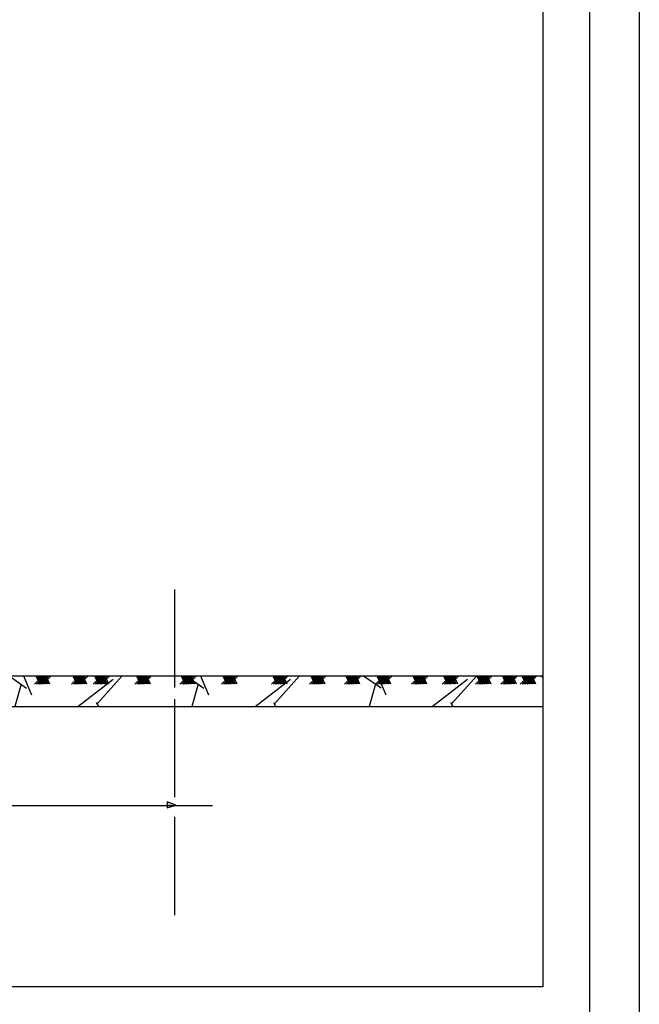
# Model space of a CAD drawing. Extents: x 10527 to 38813, y 13847 to 37526.
# Tile 17 of 256: x 35971 to 36034, y 32432 to 32531. Entities that reach past the tile are written whole.
import ezdxf

# ---------------------------------------------------------------- set-up
doc = ezdxf.new("R2010")
doc.units = 0
doc.header["$LTSCALE"] = 0.5
doc.header["$MEASUREMENT"] = 0

msp = doc.modelspace()

# ---------------------------------------------------------------- hatches: boundary and pattern name
h = msp.add_hatch()
h.set_pattern_fill('GRAVEL', color=256, scale=0.7, style=0)
h.set_pattern_definition([(228.0128, (31912.8182, 29417.1456), (-142.24012086, -160.02019663), [2.392047, -236.8135]), (184.9697, (31911.218, 29415.3676), (213.36034514, 17.77987453), [4.104835, -406.378]), (132.5104, (31907.1286, 29415.012), (177.79987063, -195.58019105), [2.894374, -286.5429]), (267.2737, (31900.1944, 29410.567), (17.7799228, 355.59988557), [3.738035, -370.0648]), (292.8337, (31900.0166, 29406.8332), (-88.90025239, 213.36012131), [3.66544, -362.8786]), (357.2737, (31901.439, 29403.455), (-355.59988557, 17.7799228), [3.738035, -370.0648]), (37.6942, (31905.1728, 29403.2772), (-231.14014603, -177.7998415), [4.94336, -489.3917]), (72.2553, (31909.0844, 29406.2998), (124.46024896, 391.16011344), [4.66704, -462.0371]), (121.4296, (31910.5068, 29410.7448), (-142.24003665, 231.13972812), [3.75069, -371.3185]), (175.2364, (31908.551, 29413.9452), (195.57984637, -17.77983314), [4.28199, -209.8173]), (222.3974, (31904.2838, 29414.3008), (-213.36000642, -195.579745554), [5.537546, -548.2176]), (138.8141, (31917.7966, 29410.3892), (-124.4599207, 106.6798359), [1.890035, -187.1142]), (171.4692, (31916.3742, 29411.6338), (231.13964717, -35.5600896), [3.595774, -355.9822]), (225, (31912.818, 29412.167), (6e-13, -17.779988), [2.51446, -22.63023]), (203.1986, (31911.5736, 29414.3008), (88.9002998, 35.5601559), [1.35409, -134.0542]), (291.8014, (31910.329, 29413.7674), (-17.7800125, 53.3400344), [1.91496, -93.8336]), (30.9638, (31911.0402, 29411.9894), (53.3399437, 35.5600277), [3.11024, -100.5641]), (161.5651, (31913.707, 29413.5896), (35.560016, -17.7799736), [2.24901, -53.9763]), (16.3895, (31900.0166, 29413.7674), (177.8000981, 53.33988905), [3.150616, -311.9116]), (70.3462, (31903.0392, 29414.6564), (-71.11980182, -195.57972342), [2.643193, -261.6754]), (293.1986, (31913.7072, 29417.1456), (-35.5601559, 88.9002998), [2.70816, -132.7004]), (343.6105, (31914.774, 29414.6564), (-177.8000981, 53.33988905), [3.150616, -311.9116]), (339.444, (31900.0166, 29402.7438), (-88.90011035, 35.55995685), [3.038245, -148.8739]), (294.7751, (31902.8614, 29401.677), (-88.89979283, 195.57990918), [2.545704, -252.0252]), (66.8014, (31913.885, 29399.3656), (35.5601559, 88.9002998), [2.70816, -132.7004]), (17.354, (31914.9518, 29401.8548), (-231.14001247, -71.11989273), [2.98048, -295.0668]), (69.444, (31905.1728, 29399.3656), (-35.55995685, -88.90011035), [1.519126, -150.3936]), (101.3099, (31912.8182, 29399.3656), (-17.7799122, 71.1197722), [0.906605, -89.754]), (165.9638, (31912.6404, 29400.2546), (53.3400375, -17.7799692), [3.66544, -69.64335]), (186.009, (31909.0844, 29401.1436), (177.79973781, 17.77995848), [3.39687, -336.2898]), (303.6901, (31911.04, 29410.389), (-17.780006, 35.5599657), [2.56427, -61.54246]), (353.1572, (31912.4626, 29408.2556), (302.260125, -35.56015926), [4.4769, -443.212]), (60.9454, (31916.9076, 29407.7222), (-71.11983456, -124.4597033), [1.830556, -181.2258]), (90, (31917.797, 29409.322), (-17.78, 17.78), [1.0668, -16.7132]), (120.2564, (31908.7288, 29401.677), (71.11984927, -124.45993723), [2.47007, -244.5373]), (48.0128, (31907.4842, 29403.8106), (142.24012086, 160.02019663), [4.7841, -234.4216]), (2e-12, (31910.685, 29407.367), (17.78, 17.78), [4.6228, -13.1572]), (325.3048, (31915.3074, 29407.3666), (-177.79969194, 124.46001183), [2.81127, -278.3151]), (254.0546, (31917.6188, 29405.7664), (-17.7800454, -71.1201694), [2.5888, -126.8519]), (207.646, (31916.9076, 29403.2772), (-337.81988134, -177.80011182), [4.215015, -417.2875]), (175.4261, (31913.1738, 29401.3214), (-231.14005323, 17.77991398), [4.459203, -441.4606]), (175.4261, (31913.1738, 29401.3214), (-231.14005323, 17.77991398), [4.459203, -441.4606])])
h.paths.add_polyline_path([(36023.933, 32464.906), (35863.338, 32464.906), (35863.338, 32461.843), (36023.933, 32461.843)])
h = msp.add_hatch(color=256)
h.set_gradient(color1=(0, 0, 5), color2=(0, 0, 0), one_color=1)
h.paths.add_polyline_path([(35894.097, 32451.91), (35894.097, 32452.189), (35893.26, 32451.91), (35893.26, 32451.91)])
h.paths.add_polyline_path([(35893.26, 32451.91), (35893.26, 32451.903), (35894.097, 32451.59), (35894.097, 32451.91)])
h.paths.add_polyline_path([(35933.024, 32451.91), (35933.86, 32451.91), (35933.024, 32452.222)])
h.paths.add_polyline_path([(35933.024, 32451.91), (35933.024, 32451.623), (35933.871, 32451.906), (35933.86, 32451.91)])
h.paths.add_polyline_path([(35937.614, 32451.91), (35937.614, 32452.193), (35936.801, 32451.922), (35936.801, 32451.91)])
h.paths.add_polyline_path([(35937.614, 32451.594), (35937.614, 32451.91), (35936.801, 32451.91), (35936.801, 32451.898)])
h.paths.add_polyline_path([(35986.269, 32452.249), (35986.269, 32451.91), (35987.048, 32451.91), (35987.117, 32451.933)])
h.paths.add_polyline_path([(35986.269, 32451.91), (35986.269, 32451.65), (35987.048, 32451.91)])

# ---------------------------------------------------------------- linework, layer by layer
for p, q in [((36033.629, 32611.66, -629.582), (36033.629, 32314.626, -629.582)), ((36028.629, 32606.66, -629.582), (36028.629, 32319.626, -629.582)), ((36028.629, 32585.626, -629.582), (36028.629, 32319.626, -629.582)), ((36023.933, 32584.109, -629.582), (36023.933, 32433.711, -629.582)), ((35986.992, 32473.582, -629.582), (35986.992, 32463.723, -629.582)), ((35863.338, 32464.906, -629.582), (36023.933, 32464.906, -629.582)), ((35973.758, 32464.907, -629.582), (35972.939, 32464.063, -629.582)), ((35973.076, 32464.901, -629.582), (35973.443, 32464.116, -629.582)), ((35973.954, 32464.907, -629.582), (35973.135, 32464.063, -629.582)), ((35973.17, 32464.901, -629.582), (35973.537, 32464.116, -629.582)), ((35974.091, 32464.907, -629.582), (35973.272, 32464.063, -629.582)), ((35973.273, 32464.901, -629.582), (35973.64, 32464.116, -629.582)), ((35973.367, 32464.901, -629.582), (35973.734, 32464.116, -629.582)), ((35974.228, 32464.907, -629.582), (35973.408, 32464.063, -629.582)), ((35973.452, 32464.901, -629.582), (35973.819, 32464.116, -629.582)), ((35974.415, 32464.907, -629.582), (35973.596, 32464.063, -629.582)), ((35973.597, 32464.901, -629.582), (35973.964, 32464.116, -629.582)), ((35973.708, 32464.901, -629.582), (35974.075, 32464.116, -629.582)), ((35974.603, 32464.907, -629.582), (35973.784, 32464.063, -629.582)), ((35973.828, 32464.901, -629.582), (35974.195, 32464.116, -629.582)), ((35973.947, 32464.901, -629.582), (35974.314, 32464.116, -629.582)), ((35974.092, 32464.901, -629.582), (35974.459, 32464.116, -629.582)), ((35977.468, 32464.907, -629.582), (35976.649, 32464.063, -629.582)), ((35976.786, 32464.901, -629.582), (35977.153, 32464.116, -629.582)), ((35977.664, 32464.907, -629.582), (35976.845, 32464.063, -629.582)), ((35976.88, 32464.901, -629.582), (35977.247, 32464.116, -629.582)), ((35977.801, 32464.907, -629.582), (35976.982, 32464.063, -629.582)), ((35976.983, 32464.901, -629.582), (35977.35, 32464.116, -629.582)), ((35977.077, 32464.901, -629.582), (35977.444, 32464.116, -629.582)), ((35977.937, 32464.907, -629.582), (35977.118, 32464.063, -629.582)), ((35977.162, 32464.901, -629.582), (35977.529, 32464.116, -629.582)), ((35978.125, 32464.907, -629.582), (35977.306, 32464.063, -629.582)), ((35977.307, 32464.901, -629.582), (35977.674, 32464.116, -629.582)), ((35977.418, 32464.901, -629.582), (35977.785, 32464.116, -629.582)), ((35978.313, 32464.907, -629.582), (35977.494, 32464.063, -629.582)), ((35977.537, 32464.901, -629.582), (35977.905, 32464.116, -629.582)), ((35977.657, 32464.901, -629.582), (35978.024, 32464.116, -629.582)), ((35977.802, 32464.901, -629.582), (35978.169, 32464.116, -629.582)), ((35979.655, 32464.907, -629.582), (35978.835, 32464.063, -629.582)), ((35978.973, 32464.901, -629.582), (35979.34, 32464.116, -629.582)), ((35979.851, 32464.907, -629.582), (35979.032, 32464.063, -629.582)), ((35979.067, 32464.901, -629.582), (35979.434, 32464.116, -629.582)), ((35979.988, 32464.907, -629.582), (35979.168, 32464.063, -629.582)), ((35979.169, 32464.901, -629.582), (35979.536, 32464.116, -629.582)), ((35979.263, 32464.901, -629.582), (35979.63, 32464.116, -629.582)), ((35980.124, 32464.907, -629.582), (35979.305, 32464.063, -629.582)), ((35979.349, 32464.901, -629.582), (35979.716, 32464.116, -629.582)), ((35980.312, 32464.907, -629.582), (35979.493, 32464.063, -629.582)), ((35979.494, 32464.901, -629.582), (35979.861, 32464.116, -629.582)), ((35979.605, 32464.901, -629.582), (35979.972, 32464.116, -629.582)), ((35980.5, 32464.907, -629.582), (35979.68, 32464.063, -629.582)), ((35979.724, 32464.901, -629.582), (35980.091, 32464.116, -629.582)), ((35979.844, 32464.901, -629.582), (35980.211, 32464.116, -629.582)), ((35979.989, 32464.901, -629.582), (35980.356, 32464.116, -629.582)), ((35983.844, 32464.907, -629.582), (35983.025, 32464.063, -629.582)), ((35983.163, 32464.901, -629.582), (35983.53, 32464.116, -629.582)), ((35984.041, 32464.907, -629.582), (35983.221, 32464.063, -629.582)), ((35983.257, 32464.901, -629.582), (35983.624, 32464.116, -629.582)), ((35984.177, 32464.907, -629.582), (35983.358, 32464.063, -629.582)), ((35983.359, 32464.901, -629.582), (35983.726, 32464.116, -629.582)), ((35983.453, 32464.901, -629.582), (35983.82, 32464.116, -629.582)), ((35984.314, 32464.907, -629.582), (35983.495, 32464.063, -629.582)), ((35983.538, 32464.901, -629.582), (35983.905, 32464.116, -629.582)), ((35984.502, 32464.907, -629.582), (35983.682, 32464.063, -629.582)), ((35983.683, 32464.901, -629.582), (35984.05, 32464.116, -629.582)), ((35983.794, 32464.901, -629.582), (35984.161, 32464.116, -629.582)), ((35984.689, 32464.907, -629.582), (35983.87, 32464.063, -629.582)), ((35983.914, 32464.901, -629.582), (35984.281, 32464.116, -629.582)), ((35984.033, 32464.901, -629.582), (35984.4, 32464.116, -629.582)), ((35984.178, 32464.901, -629.582), (35984.546, 32464.116, -629.582)), ((35988.339, 32464.907, -629.582), (35987.519, 32464.063, -629.582)), ((35987.657, 32464.901, -629.582), (35988.024, 32464.116, -629.582)), ((35988.535, 32464.907, -629.582), (35987.716, 32464.063, -629.582)), ((35987.751, 32464.901, -629.582), (35988.118, 32464.116, -629.582)), ((35988.672, 32464.907, -629.582), (35987.852, 32464.063, -629.582)), ((35987.853, 32464.901, -629.582), (35988.22, 32464.116, -629.582)), ((35987.947, 32464.901, -629.582), (35988.314, 32464.116, -629.582)), ((35988.808, 32464.907, -629.582), (35987.989, 32464.063, -629.582)), ((35988.033, 32464.901, -629.582), (35988.4, 32464.116, -629.582)), ((35988.996, 32464.907, -629.582), (35988.177, 32464.063, -629.582)), ((35988.178, 32464.901, -629.582), (35988.545, 32464.116, -629.582)), ((35988.289, 32464.901, -629.582), (35988.656, 32464.116, -629.582)), ((35989.184, 32464.907, -629.582), (35988.365, 32464.063, -629.582)), ((35988.408, 32464.901, -629.582), (35988.775, 32464.116, -629.582)), ((35988.528, 32464.901, -629.582), (35988.895, 32464.116, -629.582)), ((35988.673, 32464.901, -629.582), (35989.04, 32464.116, -629.582)), ((35992.528, 32464.907, -629.582), (35991.709, 32464.063, -629.582)), ((35991.847, 32464.901, -629.582), (35992.214, 32464.116, -629.582)), ((35992.725, 32464.907, -629.582), (35991.905, 32464.063, -629.582)), ((35991.941, 32464.901, -629.582), (35992.308, 32464.116, -629.582)), ((35992.861, 32464.907, -629.582), (35992.042, 32464.063, -629.582)), ((35992.043, 32464.901, -629.582), (35992.41, 32464.116, -629.582)), ((35992.137, 32464.901, -629.582), (35992.504, 32464.116, -629.582)), ((35992.998, 32464.907, -629.582), (35992.179, 32464.063, -629.582)), ((35992.222, 32464.901, -629.582), (35992.589, 32464.116, -629.582)), ((35993.186, 32464.907, -629.582), (35992.366, 32464.063, -629.582)), ((35992.368, 32464.901, -629.582), (35992.735, 32464.116, -629.582)), ((35992.478, 32464.901, -629.582), (35992.846, 32464.116, -629.582)), ((35993.374, 32464.907, -629.582), (35992.554, 32464.063, -629.582)), ((35992.598, 32464.901, -629.582), (35992.965, 32464.116, -629.582)), ((35992.717, 32464.901, -629.582), (35993.085, 32464.116, -629.582)), ((35992.863, 32464.901, -629.582), (35993.23, 32464.116, -629.582)), ((35997.556, 32464.907, -629.582), (35996.737, 32464.063, -629.582)), ((35996.874, 32464.901, -629.582), (35997.242, 32464.116, -629.582)), ((35997.752, 32464.907, -629.582), (35996.933, 32464.063, -629.582)), ((35996.968, 32464.901, -629.582), (35997.335, 32464.116, -629.582)), ((35997.889, 32464.907, -629.582), (35997.07, 32464.063, -629.582)), ((35997.071, 32464.901, -629.582), (35997.438, 32464.116, -629.582)), ((35997.165, 32464.901, -629.582), (35997.532, 32464.116, -629.582)), ((35998.026, 32464.907, -629.582), (35997.206, 32464.063, -629.582)), ((35997.25, 32464.901, -629.582), (35997.617, 32464.116, -629.582)), ((35998.213, 32464.907, -629.582), (35997.394, 32464.063, -629.582)), ((35997.395, 32464.901, -629.582), (35997.762, 32464.116, -629.582)), ((35997.506, 32464.901, -629.582), (35997.873, 32464.116, -629.582)), ((35998.401, 32464.907, -629.582), (35997.582, 32464.063, -629.582)), ((35997.626, 32464.901, -629.582), (35997.993, 32464.116, -629.582)), ((35997.745, 32464.901, -629.582), (35998.112, 32464.116, -629.582)), ((35997.89, 32464.901, -629.582), (35998.257, 32464.116, -629.582)), ((36001.365, 32464.907, -629.582), (36000.546, 32464.063, -629.582)), ((36000.683, 32464.901, -629.582), (36001.05, 32464.116, -629.582)), ((36001.561, 32464.907, -629.582), (36000.742, 32464.063, -629.582)), ((36000.777, 32464.901, -629.582), (36001.144, 32464.116, -629.582)), ((36001.698, 32464.907, -629.582), (36000.879, 32464.063, -629.582)), ((36000.88, 32464.901, -629.582), (36001.247, 32464.116, -629.582)), ((36000.974, 32464.901, -629.582), (36001.341, 32464.116, -629.582)), ((36001.834, 32464.907, -629.582), (36001.015, 32464.063, -629.582)), ((36001.059, 32464.901, -629.582), (36001.426, 32464.116, -629.582)), ((36002.022, 32464.907, -629.582), (36001.203, 32464.063, -629.582)), ((36001.204, 32464.901, -629.582), (36001.571, 32464.116, -629.582)), ((36001.315, 32464.901, -629.582), (36001.682, 32464.116, -629.582)), ((36002.21, 32464.907, -629.582), (36001.391, 32464.063, -629.582)), ((36001.434, 32464.901, -629.582), (36001.802, 32464.116, -629.582)), ((36001.554, 32464.901, -629.582), (36001.921, 32464.116, -629.582)), ((36001.699, 32464.901, -629.582), (36002.066, 32464.116, -629.582)), ((36004.869, 32464.907, -629.582), (36004.05, 32464.063, -629.582)), ((36004.187, 32464.901, -629.582), (36004.554, 32464.116, -629.582)), ((36005.065, 32464.907, -629.582), (36004.246, 32464.063, -629.582)), ((36004.281, 32464.901, -629.582), (36004.648, 32464.116, -629.582)), ((36005.202, 32464.907, -629.582), (36004.383, 32464.063, -629.582)), ((36004.384, 32464.901, -629.582), (36004.751, 32464.116, -629.582)), ((36004.478, 32464.901, -629.582), (36004.845, 32464.116, -629.582)), ((36005.339, 32464.907, -629.582), (36004.519, 32464.063, -629.582)), ((36004.563, 32464.901, -629.582), (36004.93, 32464.116, -629.582)), ((36005.526, 32464.907, -629.582), (36004.707, 32464.063, -629.582)), ((36004.708, 32464.901, -629.582), (36005.075, 32464.116, -629.582)), ((36004.819, 32464.901, -629.582), (36005.186, 32464.116, -629.582)), ((36005.714, 32464.907, -629.582), (36004.895, 32464.063, -629.582)), ((36004.939, 32464.901, -629.582), (36005.306, 32464.116, -629.582)), ((36005.058, 32464.901, -629.582), (36005.425, 32464.116, -629.582)), ((36005.203, 32464.901, -629.582), (36005.57, 32464.116, -629.582)), ((36007.975, 32464.907, -629.582), (36007.155, 32464.063, -629.582)), ((36007.293, 32464.901, -629.582), (36007.66, 32464.116, -629.582)), ((36008.171, 32464.907, -629.582), (36007.352, 32464.063, -629.582)), ((36007.387, 32464.901, -629.582), (36007.754, 32464.116, -629.582)), ((36008.308, 32464.907, -629.582), (36007.488, 32464.063, -629.582)), ((36007.489, 32464.901, -629.582), (36007.856, 32464.116, -629.582)), ((36007.583, 32464.901, -629.582), (36007.95, 32464.116, -629.582)), ((36008.444, 32464.907, -629.582), (36007.625, 32464.063, -629.582)), ((36007.669, 32464.901, -629.582), (36008.036, 32464.116, -629.582)), ((36008.632, 32464.907, -629.582), (36007.813, 32464.063, -629.582)), ((36007.814, 32464.901, -629.582), (36008.181, 32464.116, -629.582)), ((36007.925, 32464.901, -629.582), (36008.292, 32464.116, -629.582)), ((36008.82, 32464.907, -629.582), (36008, 32464.063, -629.582)), ((36008.044, 32464.901, -629.582), (36008.411, 32464.116, -629.582)), ((36008.164, 32464.901, -629.582), (36008.531, 32464.116, -629.582)), ((36008.309, 32464.901, -629.582), (36008.676, 32464.116, -629.582)), ((36011.592, 32464.907, -629.582), (36010.772, 32464.063, -629.582)), ((36010.91, 32464.901, -629.582), (36011.277, 32464.116, -629.582)), ((36011.788, 32464.907, -629.582), (36010.969, 32464.063, -629.582)), ((36011.004, 32464.901, -629.582), (36011.371, 32464.116, -629.582)), ((36011.925, 32464.907, -629.582), (36011.105, 32464.063, -629.582)), ((36011.106, 32464.901, -629.582), (36011.473, 32464.116, -629.582)), ((36011.2, 32464.901, -629.582), (36011.567, 32464.116, -629.582)), ((36012.061, 32464.907, -629.582), (36011.242, 32464.063, -629.582)), ((36011.286, 32464.901, -629.582), (36011.653, 32464.116, -629.582)), ((36012.249, 32464.907, -629.582), (36011.43, 32464.063, -629.582)), ((36011.431, 32464.901, -629.582), (36011.798, 32464.116, -629.582)), ((36011.542, 32464.901, -629.582), (36011.909, 32464.116, -629.582)), ((36012.437, 32464.907, -629.582), (36011.617, 32464.063, -629.582)), ((36011.661, 32464.901, -629.582), (36012.028, 32464.116, -629.582)), ((36011.781, 32464.901, -629.582), (36012.148, 32464.116, -629.582)), ((36011.926, 32464.901, -629.582), (36012.293, 32464.116, -629.582)), ((36014.673, 32464.907, -629.582), (36013.853, 32464.063, -629.582)), ((36013.991, 32464.901, -629.582), (36014.358, 32464.116, -629.582)), ((36014.869, 32464.907, -629.582), (36014.05, 32464.063, -629.582)), ((36014.085, 32464.901, -629.582), (36014.452, 32464.116, -629.582)), ((36015.006, 32464.907, -629.582), (36014.186, 32464.063, -629.582)), ((36014.187, 32464.901, -629.582), (36014.555, 32464.116, -629.582)), ((36014.281, 32464.901, -629.582), (36014.648, 32464.116, -629.582)), ((36015.142, 32464.907, -629.582), (36014.323, 32464.063, -629.582)), ((36014.367, 32464.901, -629.582), (36014.734, 32464.116, -629.582)), ((36015.33, 32464.907, -629.582), (36014.511, 32464.063, -629.582)), ((36014.512, 32464.901, -629.582), (36014.879, 32464.116, -629.582)), ((36014.623, 32464.901, -629.582), (36014.99, 32464.116, -629.582)), ((36015.518, 32464.907, -629.582), (36014.699, 32464.063, -629.582)), ((36014.742, 32464.901, -629.582), (36015.109, 32464.116, -629.582)), ((36014.862, 32464.901, -629.582), (36015.229, 32464.116, -629.582)), ((36015.007, 32464.901, -629.582), (36015.374, 32464.116, -629.582)), ((36018.022, 32464.907, -629.582), (36017.203, 32464.063, -629.582)), ((36017.34, 32464.901, -629.582), (36017.707, 32464.116, -629.582)), ((36018.218, 32464.907, -629.582), (36017.399, 32464.063, -629.582)), ((36017.434, 32464.901, -629.582), (36017.801, 32464.116, -629.582)), ((36018.355, 32464.907, -629.582), (36017.535, 32464.063, -629.582)), ((36017.537, 32464.901, -629.582), (36017.904, 32464.116, -629.582)), ((36017.63, 32464.901, -629.582), (36017.998, 32464.116, -629.582)), ((36018.491, 32464.907, -629.582), (36017.672, 32464.063, -629.582)), ((36017.716, 32464.901, -629.582), (36018.083, 32464.116, -629.582)), ((36018.679, 32464.907, -629.582), (36017.86, 32464.063, -629.582)), ((36017.861, 32464.901, -629.582), (36018.228, 32464.116, -629.582)), ((36017.972, 32464.901, -629.582), (36018.339, 32464.116, -629.582)), ((36018.867, 32464.907, -629.582), (36018.048, 32464.063, -629.582)), ((36018.091, 32464.901, -629.582), (36018.458, 32464.116, -629.582)), ((36018.211, 32464.901, -629.582), (36018.578, 32464.116, -629.582)), ((36018.356, 32464.901, -629.582), (36018.723, 32464.116, -629.582)), ((36020.567, 32464.907, -629.582), (36019.748, 32464.063, -629.582)), ((36019.886, 32464.901, -629.582), (36020.253, 32464.116, -629.582)), ((36020.763, 32464.907, -629.582), (36019.944, 32464.063, -629.582)), ((36019.979, 32464.901, -629.582), (36020.346, 32464.116, -629.582)), ((36020.9, 32464.907, -629.582), (36020.081, 32464.063, -629.582)), ((36020.082, 32464.901, -629.582), (36020.449, 32464.116, -629.582)), ((36020.176, 32464.901, -629.582), (36020.543, 32464.116, -629.582)), ((36021.037, 32464.907, -629.582), (36020.217, 32464.063, -629.582)), ((36020.261, 32464.901, -629.582), (36020.628, 32464.116, -629.582)), ((36021.224, 32464.907, -629.582), (36020.405, 32464.063, -629.582)), ((36020.406, 32464.901, -629.582), (36020.773, 32464.116, -629.582)), ((36020.517, 32464.901, -629.582), (36020.884, 32464.116, -629.582)), ((36021.412, 32464.907, -629.582), (36020.593, 32464.063, -629.582)), ((36020.637, 32464.901, -629.582), (36021.004, 32464.116, -629.582)), ((36020.756, 32464.901, -629.582), (36021.123, 32464.116, -629.582)), ((36020.901, 32464.901, -629.582), (36021.268, 32464.116, -629.582)), ((36022.51, 32464.907, -629.582), (36021.69, 32464.063, -629.582)), ((36021.828, 32464.901, -629.582), (36022.195, 32464.116, -629.582)), ((36022.706, 32464.907, -629.582), (36021.887, 32464.063, -629.582)), ((36021.922, 32464.901, -629.582), (36022.289, 32464.116, -629.582)), ((36022.843, 32464.907, -629.582), (36022.023, 32464.063, -629.582)), ((36022.024, 32464.901, -629.582), (36022.391, 32464.116, -629.582)), ((36022.118, 32464.901, -629.582), (36022.485, 32464.116, -629.582)), ((36022.979, 32464.907, -629.582), (36022.16, 32464.063, -629.582)), ((36022.204, 32464.901, -629.582), (36022.571, 32464.116, -629.582)), ((36023.167, 32464.907, -629.582), (36022.348, 32464.063, -629.582)), ((36022.349, 32464.901, -629.582), (36022.716, 32464.116, -629.582)), ((36022.46, 32464.901, -629.582), (36022.827, 32464.116, -629.582)), ((36023.355, 32464.907, -629.582), (36022.535, 32464.063, -629.582)), ((36022.579, 32464.901, -629.582), (36022.946, 32464.116, -629.582)), ((36022.699, 32464.901, -629.582), (36023.066, 32464.116, -629.582)), ((36022.844, 32464.901, -629.582), (36023.211, 32464.116, -629.582)), ((35863.338, 32461.843, -629.582), (36023.933, 32461.843, -629.582)), ((35986.992, 32462.577, -629.582), (35986.992, 32452.718, -629.582)), ((35892.499, 32451.91, -629.582), (35990.807, 32451.91, -629.582)), ((35987.117, 32451.933, -629.582), (35986.269, 32452.249, -629.582)), ((35986.269, 32452.249, -629.582), (35986.269, 32451.65, -629.582)), ((35986.269, 32451.65, -629.582), (35987.117, 32451.933, -629.582)), ((35986.992, 32450.762, -629.582), (35986.992, 32440.904, -629.582)), ((36023.933, 32433.711, -629.582), (35863.338, 32433.711, -629.582))]:
    msp.add_line(p, q)

doc.saveas('drawing.dxf')
